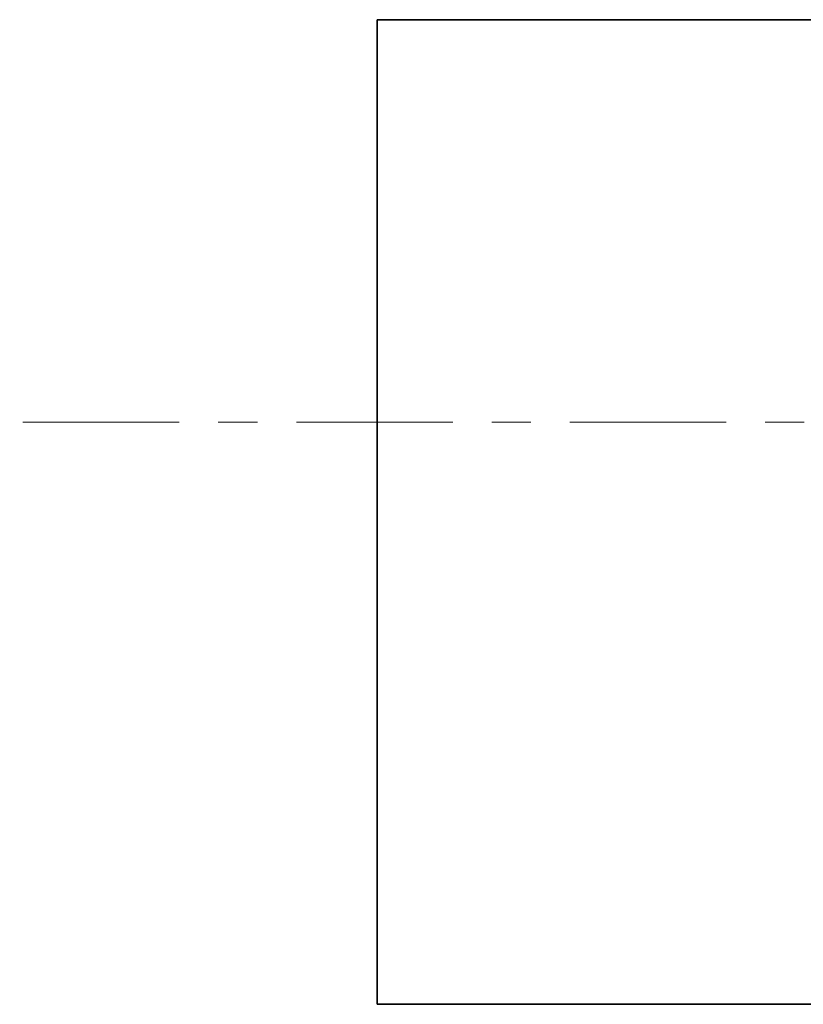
# Model space of a CAD drawing. Header units: metres. Extents: x -3 to 135, y -4 to 27.
# Tile 25 of 81: x 15.11 to 18.3, y 16.4 to 20.4. Entities that reach past the tile are written whole.
import ezdxf

# ---------------------------------------------------------------- set-up
doc = ezdxf.new("R2010")
doc.units = ezdxf.units.M
doc.linetypes.add('Rasterlinie', pattern=[1.1112499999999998, 0.6349999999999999, -0.15875, 0.15875, -0.15875])
doc.layers.add('S-FNDN', color=32, linetype='Continuous', lineweight=35)
doc.layers.add('S-GRID', color=1, linetype='Continuous', lineweight=9)

msp = doc.modelspace()

# ---------------------------------------------------------------- linework, layer by layer
at = {"layer": 'S-FNDN'}
for p, q in [((16.5635261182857, 20.39930521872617), (18.54352611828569, 20.39930521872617)), ((16.56352611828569, 16.39930521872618), (16.5635261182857, 20.39930521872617)), ((18.54352611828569, 16.39930521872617), (16.56352611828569, 16.39930521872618))]:
    msp.add_line(p, q, dxfattribs=at)
at = {"layer": 'S-GRID', "linetype": 'Rasterlinie'}
msp.add_line((-2.655727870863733, 18.76367655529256), (47.21519007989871, 18.7636765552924), dxfattribs=at)

doc.saveas('drawing.dxf')
